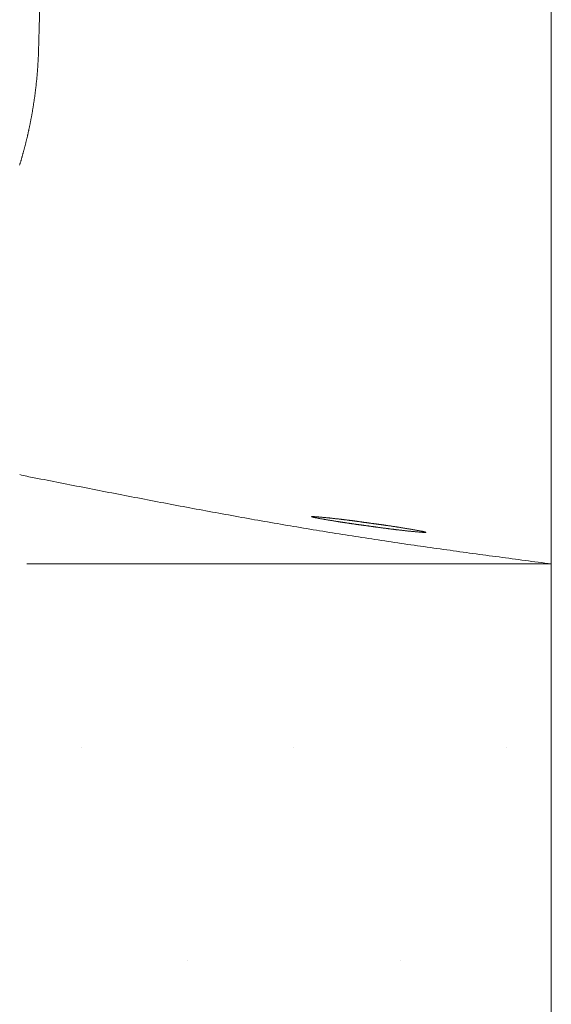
# Model space of a CAD drawing. Header units: millimetres. Extents: x -2274 to 12297, y -16157 to 26321.
# Tile 119 of 256: x -48 to -38, y -3963 to -3945. Entities that reach past the tile are written whole.
import ezdxf

# ---------------------------------------------------------------- set-up
doc = ezdxf.new("R2010")
doc.units = ezdxf.units.MM
doc.linetypes.add('4002', pattern=[2, 1, -1])
doc.layers.add('-ŚCIANY NOŚNE', color=4, linetype='Continuous', lineweight=53)
doc.layers.add('DO USU', color=7, linetype='Continuous', true_color=0x969696)
doc.layers.add('ISTN. BUD', color=253, linetype='Continuous', true_color=0x828282)

msp = doc.modelspace()

# ---------------------------------------------------------------- linework, layer by layer
at = {"layer": '-ŚCIANY NOŚNE', "color": 253, "lineweight": 13}
msp.add_line((-38, -3972), (-38, -3921), dxfattribs=at)
at = {"color": 253, "linetype": 'ByBlock', "lineweight": 13}
msp.add_lwpolyline([(-38, -3955.001), (-38, -3921)], dxfattribs=at)
for points in [[(-47.669, -3938, -0.007517), (-47.778, -3945.25)], [(-47.858, -3953.359, -0.024582), (-48.137, -3953.297)]]:
    msp.add_lwpolyline(points, format="xyb", dxfattribs=at)
at = {"color": 253, "lineweight": 13}
for points in [[(-47.778, -3945.25, 0), (-47.778, -3945.262, 0), (-47.779, -3945.274, 0), (-47.779, -3945.286, 0), (-47.78, -3945.298, 0), (-47.78, -3945.31, 0), (-47.781, -3945.322, 0), (-47.781, -3945.334, 0), (-47.782, -3945.346, 0), (-47.782, -3945.358, 0), (-47.783, -3945.37, 0), (-47.784, -3945.382, 0), (-47.784, -3945.394, 0), (-47.785, -3945.406, 0), (-47.786, -3945.419, 0), (-47.786, -3945.431, 0), (-47.787, -3945.443, 0), (-47.788, -3945.455, 0), (-47.788, -3945.467, 0), (-47.789, -3945.479, 0), (-47.79, -3945.491, 0), (-47.791, -3945.503, 0), (-47.792, -3945.515, 0), (-47.792, -3945.527, 0), (-47.793, -3945.539, 0), (-47.794, -3945.551, 0), (-47.795, -3945.563, 0), (-47.796, -3945.575, 0), (-47.797, -3945.587, 0), (-47.798, -3945.599, 0), (-47.799, -3945.611, 0), (-47.8, -3945.623, 0), (-47.8, -3945.635, 0), (-47.801, -3945.647, 0), (-47.802, -3945.659, 0), (-47.803, -3945.671, 0), (-47.805, -3945.683, 0), (-47.806, -3945.695, 0), (-47.807, -3945.707, 0), (-47.808, -3945.719, 0), (-47.809, -3945.731, 0), (-47.81, -3945.743, 0), (-47.811, -3945.755, 0), (-47.812, -3945.767, 0), (-47.813, -3945.779, 0), (-47.815, -3945.791, 0), (-47.816, -3945.803, 0), (-47.817, -3945.814, 0), (-47.818, -3945.826, 0), (-47.82, -3945.838, 0), (-47.821, -3945.85, 0), (-47.822, -3945.862, 0), (-47.823, -3945.874, 0), (-47.825, -3945.886, 0), (-47.826, -3945.898, 0), (-47.827, -3945.91, 0), (-47.829, -3945.922, 0), (-47.83, -3945.934, 0), (-47.832, -3945.946, 0), (-47.833, -3945.958, 0), (-47.834, -3945.97, 0), (-47.836, -3945.982, 0), (-47.837, -3945.994, 0), (-47.839, -3946.006, 0), (-47.84, -3946.018, 0), (-47.842, -3946.03, 0), (-47.843, -3946.042, 0), (-47.845, -3946.054, 0), (-47.847, -3946.066, 0), (-47.848, -3946.077, 0), (-47.85, -3946.089, 0), (-47.851, -3946.101, 0), (-47.853, -3946.113, 0), (-47.855, -3946.125, 0), (-47.856, -3946.137, 0), (-47.858, -3946.149, 0), (-47.86, -3946.161, 0), (-47.862, -3946.173, 0), (-47.863, -3946.185, 0), (-47.865, -3946.197, 0), (-47.867, -3946.209, 0), (-47.869, -3946.22, 0), (-47.871, -3946.232, 0), (-47.872, -3946.244, 0), (-47.874, -3946.256, 0), (-47.876, -3946.268, 0), (-47.878, -3946.28, 0), (-47.88, -3946.292, 0), (-47.882, -3946.304, 0), (-47.884, -3946.316, 0), (-47.886, -3946.327, 0), (-47.888, -3946.339, 0), (-47.89, -3946.351, 0), (-47.892, -3946.363, 0), (-47.894, -3946.375, 0), (-47.896, -3946.387, 0), (-47.898, -3946.399, 0), (-47.9, -3946.411, 0), (-47.902, -3946.422, 0), (-47.904, -3946.434, 0), (-47.906, -3946.446, 0), (-47.908, -3946.458, 0), (-47.91, -3946.47, 0), (-47.913, -3946.482, 0), (-47.915, -3946.493, 0), (-47.917, -3946.505, 0), (-47.919, -3946.517, 0), (-47.922, -3946.529, 0), (-47.924, -3946.541, 0), (-47.926, -3946.553, 0), (-47.928, -3946.564, 0), (-47.931, -3946.576, 0), (-47.933, -3946.588, 0), (-47.935, -3946.6, 0), (-47.938, -3946.612, 0), (-47.94, -3946.623, 0), (-47.943, -3946.635, 0), (-47.945, -3946.647, 0), (-47.947, -3946.659, 0), (-47.95, -3946.671, 0), (-47.952, -3946.682, 0), (-47.955, -3946.694, 0), (-47.957, -3946.706, 0), (-47.96, -3946.718, 0), (-47.962, -3946.729, 0), (-47.965, -3946.741, 0), (-47.967, -3946.753, 0), (-47.97, -3946.765, 0), (-47.973, -3946.777, 0), (-47.975, -3946.788, 0), (-47.978, -3946.8, 0), (-47.981, -3946.812, 0), (-47.983, -3946.824, 0), (-47.986, -3946.835, 0), (-47.989, -3946.847, 0), (-47.991, -3946.859, 0), (-47.994, -3946.87, 0), (-47.997, -3946.882, 0), (-48, -3946.894, 0), (-48.002, -3946.906, 0), (-48.005, -3946.917, 0), (-48.008, -3946.929, 0), (-48.011, -3946.941, 0), (-48.014, -3946.952, 0), (-48.017, -3946.964, 0), (-48.02, -3946.976, 0), (-48.023, -3946.987, 0), (-48.025, -3946.999, 0), (-48.028, -3947.011, 0), (-48.031, -3947.022, 0), (-48.034, -3947.034, 0), (-48.037, -3947.046, 0), (-48.04, -3947.057, 0), (-48.043, -3947.069, 0), (-48.047, -3947.081, 0), (-48.05, -3947.092, 0), (-48.053, -3947.104, 0), (-48.056, -3947.116, 0), (-48.059, -3947.127, 0), (-48.062, -3947.139, 0), (-48.065, -3947.15, 0), (-48.068, -3947.162, 0), (-48.072, -3947.174, 0), (-48.075, -3947.185, 0), (-48.078, -3947.197, 0), (-48.081, -3947.208, 0), (-48.085, -3947.22, 0), (-48.088, -3947.232, 0), (-48.091, -3947.243, 0), (-48.094, -3947.255, 0), (-48.098, -3947.266, 0), (-48.101, -3947.278, 0), (-48.105, -3947.289, 0), (-48.108, -3947.301, 0), (-48.111, -3947.313, 0), (-48.115, -3947.324, 0), (-48.118, -3947.336, 0), (-48.122, -3947.347, 0), (-48.125, -3947.359, 0), (-48.129, -3947.37, 0), (-48.132, -3947.382, 0), (-48.136, -3947.393, 0), (-48.139, -3947.405, 0)], [(-47.858, -3953.359, 0), (-47.796, -3953.371, 0), (-47.735, -3953.383, 0), (-47.673, -3953.395, 0), (-47.611, -3953.407, 0), (-47.549, -3953.419, 0), (-47.488, -3953.431, 0), (-47.426, -3953.444, 0), (-47.364, -3953.456, 0), (-47.303, -3953.468, 0), (-47.241, -3953.48, 0), (-47.179, -3953.492, 0), (-47.117, -3953.504, 0), (-47.056, -3953.516, 0), (-46.994, -3953.528, 0), (-46.932, -3953.54, 0), (-46.871, -3953.552, 0), (-46.809, -3953.564, 0), (-46.747, -3953.577, 0), (-46.685, -3953.589, 0), (-46.624, -3953.601, 0), (-46.562, -3953.613, 0), (-46.5, -3953.625, 0), (-46.439, -3953.637, 0), (-46.377, -3953.649, 0), (-46.315, -3953.661, 0), (-46.253, -3953.673, 0), (-46.192, -3953.685, 0), (-46.13, -3953.696, 0), (-46.068, -3953.708, 0), (-46.006, -3953.72, 0), (-45.945, -3953.732, 0), (-45.883, -3953.744, 0), (-45.821, -3953.756, 0), (-45.759, -3953.768, 0), (-45.698, -3953.78, 0), (-45.636, -3953.791, 0), (-45.574, -3953.803, 0), (-45.512, -3953.815, 0), (-45.451, -3953.827, 0), (-45.389, -3953.838, 0), (-45.327, -3953.85, 0), (-45.265, -3953.862, 0), (-45.203, -3953.874, 0), (-45.142, -3953.885, 0), (-45.08, -3953.897, 0), (-45.018, -3953.908, 0), (-44.956, -3953.92, 0), (-44.895, -3953.932, 0), (-44.833, -3953.943, 0), (-44.771, -3953.955, 0), (-44.709, -3953.966, 0), (-44.647, -3953.978, 0), (-44.585, -3953.989, 0), (-44.524, -3954, 0), (-44.462, -3954.012, 0), (-44.4, -3954.023, 0), (-44.338, -3954.034, 0), (-44.276, -3954.046, 0), (-44.214, -3954.057, 0), (-44.153, -3954.068, 0), (-44.091, -3954.079, 0), (-44.029, -3954.091, 0), (-43.967, -3954.102, 0), (-43.905, -3954.113, 0), (-43.843, -3954.124, 0), (-43.781, -3954.135, 0), (-43.719, -3954.146, 0), (-43.658, -3954.157, 0), (-43.596, -3954.168, 0), (-43.534, -3954.179, 0), (-43.472, -3954.19, 0), (-43.41, -3954.201, 0), (-43.348, -3954.211, 0), (-43.286, -3954.222, 0), (-43.224, -3954.233, 0), (-43.162, -3954.243, 0), (-43.1, -3954.254, 0), (-43.038, -3954.265, 0), (-42.976, -3954.275, 0), (-42.914, -3954.286, 0), (-42.852, -3954.296, 0), (-42.79, -3954.307, 0), (-42.728, -3954.317, 0), (-42.666, -3954.328, 0), (-42.604, -3954.338, 0), (-42.542, -3954.348, 0), (-42.48, -3954.358, 0), (-42.418, -3954.369, 0), (-42.356, -3954.379, 0), (-42.294, -3954.389, 0), (-42.232, -3954.399, 0), (-42.17, -3954.409, 0), (-42.108, -3954.419, 0), (-42.046, -3954.429, 0), (-41.984, -3954.439, 0), (-41.922, -3954.448, 0), (-41.86, -3954.458, 0), (-41.798, -3954.468, 0), (-41.736, -3954.478, 0), (-41.674, -3954.487, 0), (-41.611, -3954.497, 0), (-41.549, -3954.506, 0), (-41.487, -3954.516, 0), (-41.425, -3954.525, 0), (-41.363, -3954.535, 0), (-41.301, -3954.544, 0), (-41.239, -3954.553, 0), (-41.176, -3954.563, 0), (-41.114, -3954.572, 0), (-41.052, -3954.581, 0), (-40.99, -3954.59, 0), (-40.928, -3954.599, 0), (-40.865, -3954.608, 0), (-40.803, -3954.617, 0), (-40.741, -3954.627, 0), (-40.679, -3954.635, 0), (-40.617, -3954.644, 0), (-40.554, -3954.653, 0), (-40.492, -3954.662, 0), (-40.43, -3954.671, 0), (-40.368, -3954.68, 0), (-40.305, -3954.689, 0), (-40.243, -3954.698, 0), (-40.181, -3954.706, 0), (-40.119, -3954.715, 0), (-40.056, -3954.724, 0), (-39.994, -3954.732, 0), (-39.932, -3954.741, 0), (-39.87, -3954.75, 0), (-39.807, -3954.758, 0), (-39.745, -3954.767, 0), (-39.683, -3954.775, 0), (-39.62, -3954.784, 0), (-39.558, -3954.792, 0), (-39.496, -3954.801, 0), (-39.433, -3954.809, 0), (-39.371, -3954.818, 0), (-39.309, -3954.826, 0), (-39.247, -3954.835, 0), (-39.184, -3954.843, 0), (-39.122, -3954.851, 0), (-39.06, -3954.86, 0), (-38.997, -3954.868, 0), (-38.935, -3954.876, 0), (-38.873, -3954.885, 0), (-38.81, -3954.893, 0), (-38.748, -3954.901, 0), (-38.686, -3954.91, 0), (-38.623, -3954.918, 0), (-38.561, -3954.926, 0), (-38.499, -3954.935, 0), (-38.436, -3954.943, 0), (-38.374, -3954.951, 0), (-38.312, -3954.959, 0), (-38.249, -3954.968, 0), (-38.187, -3954.976, 0), (-38.125, -3954.984, 0), (-38.062, -3954.992, 0), (-38, -3955.001, 0)], [(-41.48, -3954.22, 0), (-41.487, -3954.22, 0), (-41.493, -3954.219, 0), (-41.5, -3954.218, 0), (-41.506, -3954.217, 0), (-41.513, -3954.216, 0), (-41.519, -3954.215, 0), (-41.526, -3954.214, 0), (-41.533, -3954.213, 0), (-41.539, -3954.212, 0), (-41.546, -3954.211, 0), (-41.553, -3954.21, 0), (-41.559, -3954.209, 0), (-41.566, -3954.208, 0), (-41.573, -3954.208, 0), (-41.579, -3954.207, 0), (-41.586, -3954.206, 0), (-41.593, -3954.205, 0), (-41.6, -3954.204, 0), (-41.606, -3954.203, 0), (-41.613, -3954.202, 0), (-41.62, -3954.201, 0), (-41.627, -3954.2, 0), (-41.634, -3954.199, 0), (-41.64, -3954.198, 0), (-41.647, -3954.197, 0), (-41.654, -3954.196, 0), (-41.661, -3954.195, 0), (-41.668, -3954.194, 0), (-41.675, -3954.193, 0), (-41.682, -3954.192, 0), (-41.689, -3954.191, 0), (-41.696, -3954.19, 0), (-41.704, -3954.189, 0), (-41.711, -3954.188, 0), (-41.718, -3954.187, 0), (-41.725, -3954.186, 0), (-41.733, -3954.185, 0), (-41.74, -3954.184, 0), (-41.747, -3954.183, 0), (-41.755, -3954.182, 0), (-41.762, -3954.181, 0), (-41.77, -3954.18, 0), (-41.777, -3954.179, 0), (-41.785, -3954.178, 0), (-41.792, -3954.177, 0), (-41.8, -3954.176, 0), (-41.808, -3954.175, 0), (-41.815, -3954.174, 0), (-41.823, -3954.173, 0), (-41.831, -3954.172, 0), (-41.839, -3954.171, 0), (-41.847, -3954.17, 0), (-41.855, -3954.169, 0), (-41.863, -3954.168, 0), (-41.871, -3954.167, 0), (-41.879, -3954.166, 0), (-41.888, -3954.165, 0), (-41.896, -3954.164, 0), (-41.904, -3954.163, 0), (-41.913, -3954.162, 0), (-41.921, -3954.161, 0), (-41.93, -3954.16, 0), (-41.939, -3954.158, 0), (-41.947, -3954.157, 0), (-41.956, -3954.156, 0), (-41.965, -3954.155, 0), (-41.974, -3954.154, 0), (-41.983, -3954.153, 0), (-41.992, -3954.152, 0), (-42.001, -3954.151, 0), (-42.01, -3954.15, 0), (-42.019, -3954.149, 0), (-42.029, -3954.148, 0), (-42.038, -3954.147, 0), (-42.047, -3954.145, 0), (-42.057, -3954.144, 0), (-42.067, -3954.143, 0), (-42.076, -3954.142, 0), (-42.086, -3954.141, 0), (-42.096, -3954.14, 0), (-42.106, -3954.139, 0), (-42.116, -3954.138, 0), (-42.126, -3954.137, 0), (-42.136, -3954.135, 0), (-42.147, -3954.134, 0), (-42.157, -3954.133, 0), (-42.168, -3954.132, 0), (-42.178, -3954.131, 0), (-42.189, -3954.13, 0), (-42.2, -3954.129, 0), (-42.21, -3954.128, 0), (-42.221, -3954.126, 0), (-42.232, -3954.125, 0), (-42.243, -3954.124, 0), (-42.255, -3954.123, 0), (-42.266, -3954.122, 0), (-42.277, -3954.121, 0), (-42.289, -3954.119, 0), (-42.3, -3954.118, 0), (-42.312, -3954.117, 0), (-42.323, -3954.116, 0), (-42.335, -3954.115, 0), (-42.346, -3954.114, 0), (-42.358, -3954.113, 0), (-42.369, -3954.112, 0), (-42.38, -3954.111, 0), (-42.391, -3954.11, 0), (-42.402, -3954.109, 0), (-42.413, -3954.108, 0), (-42.423, -3954.107, 0), (-42.433, -3954.106, 0), (-42.444, -3954.105, 0), (-42.453, -3954.104, 0), (-42.463, -3954.103, 0), (-42.472, -3954.103, 0), (-42.481, -3954.102, 0), (-42.49, -3954.101, 0), (-42.498, -3954.101, 0), (-42.506, -3954.1, 0), (-42.514, -3954.1, 0), (-42.521, -3954.099, 0), (-42.528, -3954.099, 0), (-42.534, -3954.099, 0), (-42.54, -3954.098, 0), (-42.546, -3954.098, 0), (-42.551, -3954.098, 0), (-42.555, -3954.098, 0), (-42.559, -3954.098, 0), (-42.562, -3954.098, 0), (-42.565, -3954.099, 0), (-42.567, -3954.099, 0), (-42.569, -3954.099, 0), (-42.57, -3954.1, 0), (-42.57, -3954.1, 0), (-42.569, -3954.101, 0), (-42.568, -3954.102, 0), (-42.567, -3954.102, 0), (-42.564, -3954.103, 0), (-42.561, -3954.104, 0), (-42.558, -3954.105, 0), (-42.554, -3954.106, 0), (-42.549, -3954.108, 0), (-42.544, -3954.109, 0), (-42.539, -3954.11, 0), (-42.533, -3954.112, 0), (-42.526, -3954.113, 0), (-42.52, -3954.115, 0), (-42.512, -3954.116, 0), (-42.505, -3954.118, 0), (-42.497, -3954.119, 0), (-42.488, -3954.121, 0), (-42.48, -3954.123, 0), (-42.47, -3954.125, 0), (-42.461, -3954.126, 0), (-42.452, -3954.128, 0), (-42.442, -3954.13, 0), (-42.432, -3954.132, 0), (-42.421, -3954.134, 0), (-42.411, -3954.136, 0), (-42.4, -3954.138, 0), (-42.389, -3954.14, 0), (-42.378, -3954.142, 0), (-42.367, -3954.144, 0), (-42.356, -3954.146, 0), (-42.345, -3954.148, 0), (-42.333, -3954.15, 0), (-42.322, -3954.152, 0), (-42.311, -3954.154, 0), (-42.299, -3954.156, 0), (-42.288, -3954.158, 0), (-42.276, -3954.16, 0), (-42.265, -3954.162, 0), (-42.254, -3954.164, 0), (-42.243, -3954.165, 0), (-42.232, -3954.167, 0), (-42.221, -3954.169, 0), (-42.21, -3954.171, 0), (-42.199, -3954.173, 0), (-42.188, -3954.175, 0), (-42.178, -3954.176, 0), (-42.167, -3954.178, 0), (-42.157, -3954.18, 0), (-42.146, -3954.182, 0), (-42.136, -3954.183, 0), (-42.126, -3954.185, 0), (-42.116, -3954.187, 0), (-42.106, -3954.188, 0), (-42.096, -3954.19, 0), (-42.086, -3954.191, 0), (-42.076, -3954.193, 0), (-42.067, -3954.194, 0), (-42.057, -3954.196, 0), (-42.048, -3954.197, 0), (-42.038, -3954.199, 0), (-42.029, -3954.2, 0), (-42.02, -3954.202, 0), (-42.01, -3954.203, 0), (-42.001, -3954.205, 0), (-41.992, -3954.206, 0), (-41.983, -3954.207, 0), (-41.974, -3954.209, 0), (-41.965, -3954.21, 0), (-41.957, -3954.212, 0), (-41.948, -3954.213, 0), (-41.939, -3954.214, 0), (-41.931, -3954.215, 0), (-41.922, -3954.217, 0), (-41.914, -3954.218, 0), (-41.905, -3954.219, 0), (-41.897, -3954.22, 0), (-41.889, -3954.222, 0), (-41.88, -3954.223, 0), (-41.872, -3954.224, 0), (-41.864, -3954.225, 0), (-41.856, -3954.226, 0), (-41.848, -3954.228, 0), (-41.84, -3954.229, 0), (-41.832, -3954.23, 0), (-41.824, -3954.231, 0), (-41.816, -3954.232, 0), (-41.809, -3954.233, 0), (-41.801, -3954.234, 0), (-41.793, -3954.235, 0)], [(-41.793, -3954.235, 0), (-41.784, -3954.237, 0), (-41.775, -3954.238, 0), (-41.766, -3954.239, 0), (-41.756, -3954.241, 0), (-41.747, -3954.242, 0), (-41.738, -3954.243, 0), (-41.729, -3954.244, 0), (-41.72, -3954.246, 0), (-41.712, -3954.247, 0), (-41.703, -3954.248, 0), (-41.694, -3954.249, 0), (-41.685, -3954.25, 0), (-41.677, -3954.251, 0), (-41.668, -3954.253, 0), (-41.659, -3954.254, 0), (-41.651, -3954.255, 0), (-41.642, -3954.256, 0), (-41.634, -3954.257, 0), (-41.626, -3954.258, 0), (-41.617, -3954.259, 0), (-41.609, -3954.261, 0), (-41.601, -3954.262, 0), (-41.592, -3954.263, 0), (-41.584, -3954.264, 0), (-41.576, -3954.265, 0), (-41.568, -3954.266, 0), (-41.559, -3954.267, 0), (-41.551, -3954.268, 0), (-41.543, -3954.269, 0), (-41.535, -3954.271, 0), (-41.527, -3954.272, 0), (-41.519, -3954.273, 0), (-41.51, -3954.274, 0), (-41.502, -3954.275, 0), (-41.494, -3954.276, 0), (-41.486, -3954.277, 0), (-41.478, -3954.278, 0), (-41.47, -3954.279, 0), (-41.462, -3954.281, 0), (-41.454, -3954.282, 0), (-41.446, -3954.283, 0), (-41.438, -3954.284, 0), (-41.429, -3954.285, 0), (-41.421, -3954.286, 0), (-41.413, -3954.287, 0), (-41.405, -3954.288, 0), (-41.397, -3954.29, 0), (-41.389, -3954.291, 0), (-41.38, -3954.292, 0), (-41.372, -3954.293, 0), (-41.364, -3954.294, 0), (-41.355, -3954.295, 0), (-41.347, -3954.297, 0), (-41.339, -3954.298, 0), (-41.33, -3954.299, 0), (-41.322, -3954.3, 0), (-41.313, -3954.301, 0), (-41.305, -3954.302, 0), (-41.296, -3954.304, 0), (-41.288, -3954.305, 0), (-41.279, -3954.306, 0), (-41.27, -3954.307, 0), (-41.262, -3954.308, 0), (-41.253, -3954.31, 0), (-41.244, -3954.311, 0), (-41.235, -3954.312, 0), (-41.226, -3954.313, 0), (-41.217, -3954.315, 0), (-41.208, -3954.316, 0), (-41.199, -3954.317, 0), (-41.19, -3954.318, 0), (-41.181, -3954.32, 0), (-41.171, -3954.321, 0), (-41.162, -3954.322, 0), (-41.152, -3954.323, 0), (-41.143, -3954.325, 0), (-41.133, -3954.326, 0), (-41.123, -3954.327, 0), (-41.114, -3954.328, 0), (-41.104, -3954.33, 0), (-41.094, -3954.331, 0), (-41.084, -3954.332, 0), (-41.074, -3954.333, 0), (-41.063, -3954.335, 0), (-41.053, -3954.336, 0), (-41.043, -3954.337, 0), (-41.032, -3954.339, 0), (-41.022, -3954.34, 0), (-41.011, -3954.341, 0), (-41, -3954.343, 0), (-40.989, -3954.344, 0), (-40.978, -3954.345, 0), (-40.967, -3954.347, 0), (-40.956, -3954.348, 0), (-40.945, -3954.349, 0), (-40.933, -3954.351, 0), (-40.922, -3954.352, 0), (-40.91, -3954.353, 0), (-40.898, -3954.355, 0), (-40.886, -3954.356, 0), (-40.874, -3954.357, 0), (-40.862, -3954.359, 0), (-40.85, -3954.36, 0), (-40.838, -3954.361, 0), (-40.825, -3954.363, 0), (-40.812, -3954.364, 0), (-40.8, -3954.366, 0), (-40.787, -3954.367, 0), (-40.774, -3954.368, 0), (-40.76, -3954.37, 0), (-40.747, -3954.371, 0), (-40.734, -3954.373, 0), (-40.72, -3954.374, 0), (-40.706, -3954.375, 0), (-40.692, -3954.377, 0), (-40.678, -3954.378, 0), (-40.664, -3954.38, 0), (-40.65, -3954.381, 0), (-40.636, -3954.382, 0), (-40.622, -3954.384, 0), (-40.608, -3954.385, 0), (-40.594, -3954.387, 0), (-40.58, -3954.388, 0), (-40.567, -3954.389, 0), (-40.553, -3954.39, 0), (-40.54, -3954.391, 0), (-40.528, -3954.393, 0), (-40.515, -3954.394, 0), (-40.503, -3954.395, 0), (-40.491, -3954.396, 0), (-40.48, -3954.396, 0), (-40.469, -3954.397, 0), (-40.459, -3954.398, 0), (-40.45, -3954.399, 0), (-40.441, -3954.399, 0), (-40.432, -3954.4, 0), (-40.424, -3954.4, 0), (-40.417, -3954.4, 0), (-40.411, -3954.4, 0), (-40.405, -3954.4, 0), (-40.401, -3954.4, 0), (-40.397, -3954.4, 0), (-40.394, -3954.4, 0), (-40.391, -3954.399, 0), (-40.39, -3954.399, 0), (-40.39, -3954.398, 0), (-40.391, -3954.397, 0), (-40.393, -3954.396, 0), (-40.395, -3954.395, 0), (-40.399, -3954.394, 0), (-40.403, -3954.393, 0), (-40.409, -3954.391, 0), (-40.415, -3954.39, 0), (-40.421, -3954.388, 0), (-40.429, -3954.386, 0), (-40.437, -3954.385, 0), (-40.446, -3954.383, 0), (-40.455, -3954.381, 0), (-40.465, -3954.379, 0), (-40.475, -3954.377, 0), (-40.486, -3954.374, 0), (-40.498, -3954.372, 0), (-40.51, -3954.37, 0), (-40.522, -3954.368, 0), (-40.534, -3954.365, 0), (-40.547, -3954.363, 0), (-40.56, -3954.361, 0), (-40.574, -3954.358, 0), (-40.587, -3954.356, 0), (-40.601, -3954.353, 0), (-40.615, -3954.351, 0), (-40.629, -3954.348, 0), (-40.643, -3954.346, 0), (-40.657, -3954.343, 0), (-40.671, -3954.341, 0), (-40.685, -3954.339, 0), (-40.699, -3954.336, 0), (-40.712, -3954.334, 0), (-40.726, -3954.332, 0), (-40.74, -3954.329, 0), (-40.753, -3954.327, 0), (-40.766, -3954.325, 0), (-40.779, -3954.323, 0), (-40.792, -3954.32, 0), (-40.805, -3954.318, 0), (-40.818, -3954.316, 0), (-40.83, -3954.314, 0), (-40.843, -3954.312, 0), (-40.855, -3954.31, 0), (-40.867, -3954.308, 0), (-40.879, -3954.306, 0), (-40.891, -3954.304, 0), (-40.903, -3954.303, 0), (-40.914, -3954.301, 0), (-40.926, -3954.299, 0), (-40.937, -3954.297, 0), (-40.949, -3954.295, 0), (-40.96, -3954.294, 0), (-40.971, -3954.292, 0), (-40.982, -3954.29, 0), (-40.993, -3954.289, 0), (-41.004, -3954.287, 0), (-41.014, -3954.285, 0), (-41.025, -3954.284, 0), (-41.036, -3954.282, 0), (-41.046, -3954.281, 0), (-41.056, -3954.279, 0), (-41.067, -3954.277, 0), (-41.077, -3954.276, 0), (-41.087, -3954.275, 0), (-41.097, -3954.273, 0), (-41.107, -3954.272, 0), (-41.116, -3954.27, 0), (-41.126, -3954.269, 0), (-41.136, -3954.267, 0), (-41.145, -3954.266, 0), (-41.155, -3954.265, 0), (-41.164, -3954.263, 0), (-41.174, -3954.262, 0), (-41.183, -3954.261, 0), (-41.192, -3954.259, 0), (-41.201, -3954.258, 0), (-41.21, -3954.257, 0), (-41.219, -3954.256, 0), (-41.228, -3954.254, 0), (-41.237, -3954.253, 0), (-41.246, -3954.252, 0), (-41.255, -3954.251, 0), (-41.264, -3954.25, 0), (-41.273, -3954.248, 0), (-41.281, -3954.247, 0), (-41.29, -3954.246, 0), (-41.298, -3954.245, 0), (-41.307, -3954.244, 0), (-41.315, -3954.243, 0), (-41.324, -3954.242, 0), (-41.332, -3954.24, 0), (-41.341, -3954.239, 0), (-41.349, -3954.238, 0), (-41.357, -3954.237, 0), (-41.366, -3954.236, 0), (-41.374, -3954.235, 0), (-41.382, -3954.234, 0), (-41.39, -3954.233, 0), (-41.399, -3954.231, 0), (-41.407, -3954.23, 0), (-41.415, -3954.229, 0), (-41.423, -3954.228, 0), (-41.431, -3954.227, 0), (-41.439, -3954.226, 0), (-41.448, -3954.225, 0), (-41.456, -3954.224, 0), (-41.464, -3954.223, 0), (-41.472, -3954.222, 0), (-41.48, -3954.22, 0)]]:
    msp.add_polyline3d(points, dxfattribs=at)
at = {"layer": 'DO USU', "color": 253, "linetype": '4002', "lineweight": 13, "ltscale": 10}
msp.add_line((-38, -3955), (-163, -3955), dxfattribs=at)
at = {"layer": 'ISTN. BUD', "color": 253, "linetype": 'Continuous', "lineweight": 13}
for p, q in [((-46.956, -3958.502), (-46.956, -3958.502)), ((-42.908, -3958.502), (-42.908, -3958.502)), ((-38.86, -3958.502), (-38.86, -3958.502)), ((-44.932, -3962.55), (-44.932, -3962.55)), ((-40.884, -3962.55), (-40.884, -3962.55))]:
    msp.add_line(p, q, dxfattribs=at)

doc.saveas('drawing.dxf')
